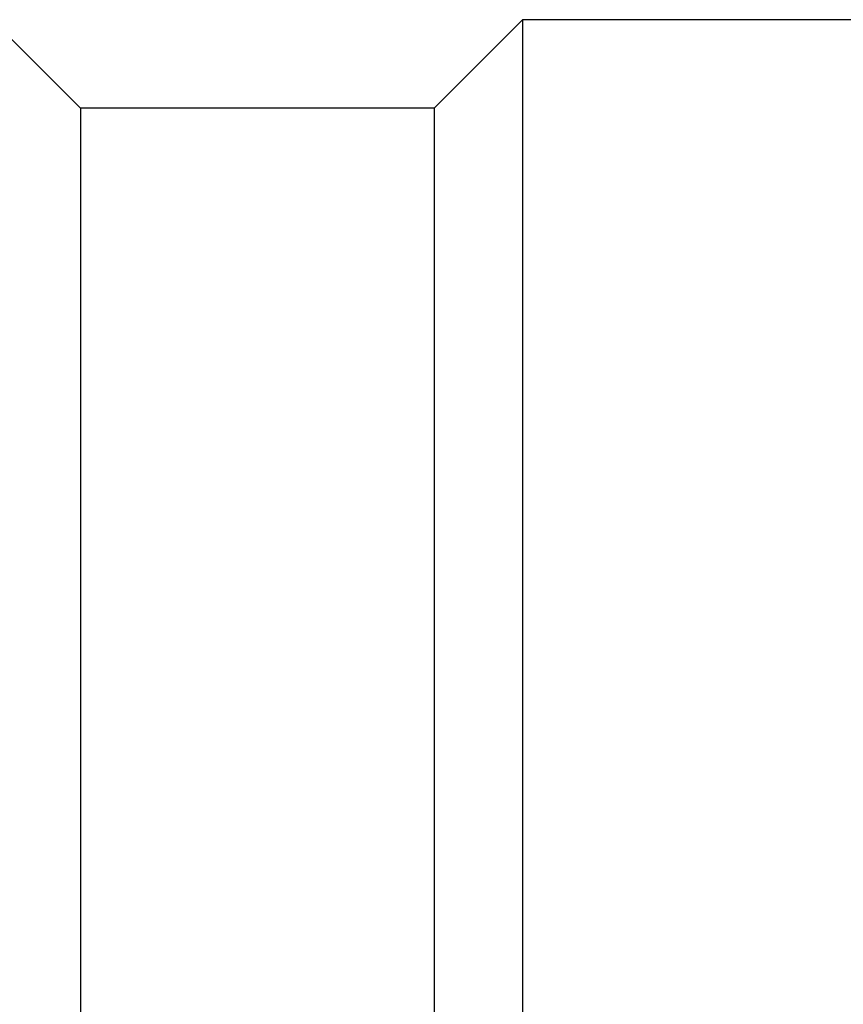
# Model space of a CAD drawing. Header units: millimetres. Extents: x -17.3 to 71.2, y -1075.6 to -1026.3.
# Tile 59 of 60: x 56.5 to 61.2, y -1047.5 to -1041.9. Entities that reach past the tile are written whole.
import ezdxf

# ---------------------------------------------------------------- set-up
doc = ezdxf.new("R2010")
doc.units = ezdxf.units.MM
doc.layers.add('DIM', color=4, linetype='CONTINUOUS')
doc.layers.add('OUT', color=3, linetype='CONTINUOUS')

msp = doc.modelspace()

# ---------------------------------------------------------------- linework, layer by layer
at = {"layer": 'DIM', "color": 7}
for p, q in [((59.3496, -1041.9141), (59.3496, -1057.9141)), ((56.8496, -1042.4141), (56.8496, -1049.9141)), ((58.8496, -1042.4141), (58.8496, -1049.9141))]:
    msp.add_line(p, q, dxfattribs=at)
at = {"layer": 'OUT', "color": 7}
for p, q in [((56.8496, -1042.4141), (56.3496, -1041.9141)), ((59.3496, -1041.9141), (58.8496, -1042.4141)), ((63.3496, -1041.9141), (59.3496, -1041.9141)), ((58.8496, -1042.4141), (56.8496, -1042.4141))]:
    msp.add_line(p, q, dxfattribs=at)

doc.saveas('drawing.dxf')
